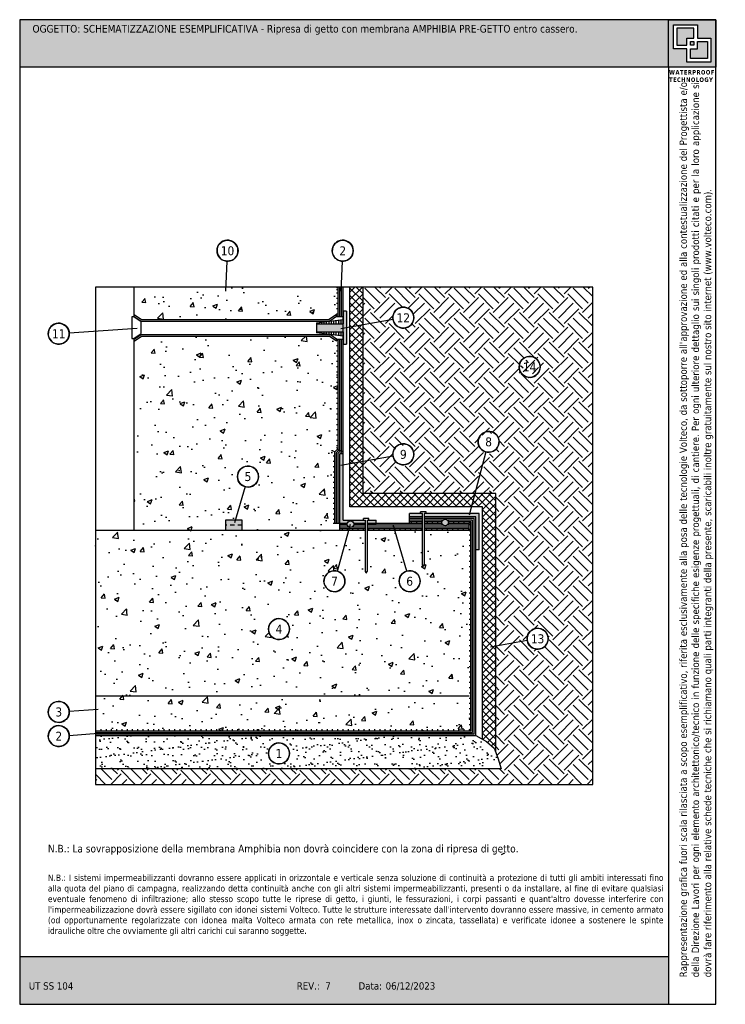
# Model space of a CAD drawing. Header units: millimetres. Extents: x 2530 to 2753, y 1884 to 1914.
import ezdxf
from ezdxf.enums import TextEntityAlignment as Align

# ---------------------------------------------------------------- set-up
doc = ezdxf.new("R2010")
doc.units = ezdxf.units.MM
doc.linetypes.add('CONTINUA', pattern=[0])
doc.linetypes.add('TRATTEGGIATA', pattern=[19.049999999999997, 12.7, -6.35])
doc.layers.add('0.4', color=7, linetype='CONTINUA', lineweight=30)
doc.layers.add('163', color=7, linetype='CONTINUA')
doc.layers.add('contorno', color=6, linetype='Continuous', plot=False)
doc.layers.add('nascosto', color=7, linetype='Continuous', lineweight=25, plot=False)
doc.styles.add('tahoma', font='tahoma.ttf', dxfattribs={"height": 0.3})
pattern_1 = [(0, (-2197.698708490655, -309.2339494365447), (0, 0.15875), [])]

msp = doc.modelspace()

# ---------------------------------------------------------------- hatches: boundary and pattern name
at = {"true_color": 0xfdc300}
h = msp.add_hatch(color=40, dxfattribs=at)
h.dxf.hatch_style = 1
h.paths.add_polyline_path([(2751.778633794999, 1913.56673543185), (2732.209015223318, 1913.56673543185), (2732.209015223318, 1912.136354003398), (2751.778633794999, 1912.136354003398)])
h = msp.add_hatch()
h.set_pattern_fill('AR-CONC', color=256, scale=0.008)
h.set_pattern_definition([(49.99999999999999, (2.41148973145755e-06, 1.147658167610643e-06), (1.457477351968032, -0.1275126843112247), [0.1524, -1.6764]), (355, (2.41148973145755e-06, 1.147658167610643e-06), (-0.2819473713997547, 1.528454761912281), [0.12192, -1.34112467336]), (100.4514447, (0.1214584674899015, -0.01062488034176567), (1.175529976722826, 1.400942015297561), [0.1295200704, -1.4247219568]), (46.18420000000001, (2.41148973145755e-06, 0.4064011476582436), (2.168632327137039, -0.3363386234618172), [0.2286, -2.5146]), (96.63555760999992, (0.1807216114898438, 0.378373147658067), (1.899233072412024, 1.979408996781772), [0.19428018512, -2.13708486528]), (351.1841511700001, (2.41148973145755e-06, 0.4064011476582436), (1.899233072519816, 1.979408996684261), [0.18287973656, -2.01167785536]), (21, (0.2032024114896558, 0.3048011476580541), (1.21291513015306, -0.8181215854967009), [0.1524, -1.6764]), (326.0000000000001, (0.2032024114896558, 0.3048011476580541), (0.4944162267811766, 1.473503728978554), [0.12192, -1.34112]), (71.45144499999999, (0.3042786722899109, 0.2366243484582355), (1.707331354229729, 0.655382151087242), [0.1295200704, -1.4247195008]), (37.50000000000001, (2.41148973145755e-06, 1.147658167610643e-06), (0.02470882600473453, 0.6764403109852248), [0, -1.324864, 0, -1.36144, 0, -1.3462]), (7.499999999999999, (2.41148973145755e-06, 1.147658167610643e-06), (0.534557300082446, 0.8014445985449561), [0, -0.7762239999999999, 0, -1.294384, 0, -0.5130800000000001]), (327.5, (-0.4531335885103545, 1.147658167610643e-06), (1.084724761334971, -0.04582995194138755), [0, -0.508, 0, -1.58496, 0, -2.10312]), (317.5, (-0.6563335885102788, 1.147658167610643e-06), (1.185033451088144, 0.2034119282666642), [0, -0.6604, 0, -1.052576, 0, -1.49352])])
h.paths.add_polyline_path([(2741.547627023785, 1904.525132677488), (2741.765848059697, 1904.677475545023), (2741.765848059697, 1904.616496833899), (2741.815848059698, 1904.616496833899), (2741.815848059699, 1905.501544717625), (2735.665848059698, 1905.501544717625), (2735.665848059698, 1904.677475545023), (2735.884069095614, 1904.525132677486)])
h.paths.add_polyline_path([(2735.884069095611, 1904.025132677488), (2735.665848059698, 1903.87278980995), (2735.665848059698, 1898.170523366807), (2738.415848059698, 1898.170523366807), (2738.415848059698, 1898.470523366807), (2738.707779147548, 1898.470523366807), (2739.005561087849, 1899.481492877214, -1.023459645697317), (2739.198178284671, 1900.083558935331, -0.3197688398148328), (2739.411037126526, 1899.78475937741, -0.5008302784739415), (2739.00556108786, 1899.481492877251), (2738.707779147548, 1898.470523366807), (2738.915848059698, 1898.470523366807), (2738.915848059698, 1898.170523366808), (2741.865848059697, 1898.170523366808), (2741.865848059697, 1898.370523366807), (2741.715848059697, 1898.370523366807), (2741.715848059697, 1900.532655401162), (2741.815848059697, 1900.632655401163), (2741.815848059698, 1903.933768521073), (2741.765848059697, 1903.933768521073), (2741.765848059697, 1903.87278980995), (2741.547627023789, 1904.025132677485)])
h.paths.add_polyline_path([(2734.493824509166, 1898.170523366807), (2734.493824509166, 1892.120523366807), (2745.815848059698, 1892.120523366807), (2745.815848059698, 1898.420523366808), (2745.765848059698, 1898.370523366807), (2745.765848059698, 1898.170523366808), (2744.40793516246, 1898.170523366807), (2744.40793516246, 1897.120523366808), (2744.382935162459, 1897.070523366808), (2744.35793516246, 1897.120523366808), (2744.357935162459, 1898.170523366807), (2743.525255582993, 1898.170523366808), (2743.883436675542, 1896.932722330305, -0.1548446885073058), (2744.074604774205, 1896.927832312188, -0.3197688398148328), (2744.28746361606, 1896.629032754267, -1), (2743.655166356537, 1896.629032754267, -0.3339220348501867), (2743.88343667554, 1896.932722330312), (2743.525255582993, 1898.170523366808), (2742.688082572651, 1898.170523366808), (2742.688082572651, 1896.920523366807), (2742.66308257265, 1896.870523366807), (2742.638082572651, 1896.920523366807), (2742.638082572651, 1898.170523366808), (2742.137988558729, 1898.170523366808), (2741.795360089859, 1896.931466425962, -0.009298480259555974), (2741.806542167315, 1896.927832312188, -0.3197688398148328), (2742.01940100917, 1896.629032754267, -1), (2741.387103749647, 1896.629032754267, -0.5037043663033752), (2741.795360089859, 1896.931466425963), (2742.137988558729, 1898.170523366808)])
h.paths.add_polyline_path([(2740.345984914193, 1895.184996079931, -1), (2739.713687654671, 1895.184996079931, -1)], flags=16)
h.paths.add_polyline_path([(2739.860972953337, 1894.981021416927), (2740.198699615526, 1894.981021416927), (2740.198699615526, 1895.386021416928), (2739.860972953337, 1895.386021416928)], flags=8)
at = {"linetype": 'CONTINUA'}
h = msp.add_hatch(dxfattribs=at)
h.set_pattern_fill('EARTH', color=8, scale=0.1, angle=45)
h.set_pattern_definition([(45, (-2197.698708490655, -309.2339494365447), (0, 0.8980256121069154), [0.635, -0.635]), (45, (-2197.867088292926, -309.0655696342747), (0, 0.8980256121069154), [0.635, -0.635]), (45, (-2198.035468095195, -308.8971898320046), (0, 0.8980256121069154), [0.635, -0.635]), (135, (-2198.035468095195, -308.7849366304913), (-0.8980256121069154, 0), [0.635, -0.635]), (135, (-2197.867088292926, -308.6165568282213), (-0.8980256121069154, 0), [0.635, -0.635]), (135, (-2197.698708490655, -308.4481770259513), (-0.8980256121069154, 0), [0.635, -0.635])])
edge = h.paths.add_edge_path()
edge.add_line((2749.493824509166, 1905.501544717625), (2742.565848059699, 1905.501544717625))
edge.add_line((2742.565848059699, 1905.501544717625), (2742.565848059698, 1904.358846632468))
edge.add_line((2742.565848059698, 1904.358846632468), (2743.46968509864, 1904.522375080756))
edge.add_arc((2743.780782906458, 1904.578661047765), 0.3161486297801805, 70.93062630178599, 190.2554070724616, ccw=False)
edge.add_arc((2743.780782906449, 1904.578661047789), 0.3161486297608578, 4.132516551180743e-11, 70.93062629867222, ccw=False)
edge.add_arc((2743.780782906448, 1904.578661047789), 0.316148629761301, -169.744592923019, 0, ccw=False)
edge.add_line((2743.469685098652, 1904.522375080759), (2742.565848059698, 1904.358846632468))
edge.add_line((2742.565848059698, 1904.358846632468), (2742.565848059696, 1900.187085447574))
edge.add_line((2742.565848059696, 1900.187085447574), (2743.46968509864, 1900.350613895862))
edge.add_arc((2743.780782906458, 1900.406899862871), 0.3161486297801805, 70.93062630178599, 190.2554070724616, ccw=False)
edge.add_arc((2743.780782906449, 1900.406899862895), 0.3161486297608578, 4.132516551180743e-11, 70.93062629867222, ccw=False)
edge.add_arc((2743.780782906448, 1900.406899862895), 0.316148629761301, -169.744592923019, 0, ccw=False)
edge.add_line((2743.469685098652, 1900.350613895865), (2742.565848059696, 1900.187085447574))
edge.add_line((2742.565848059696, 1900.187085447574), (2742.565848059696, 1899.270523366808))
edge.add_line((2742.565848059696, 1899.270523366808), (2745.93484432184, 1899.270523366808))
edge.add_line((2745.93484432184, 1899.270523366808), (2746.268992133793, 1900.478819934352))
edge.add_arc((2746.352323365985, 1900.783788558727), 0.3161486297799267, 70.9306263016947, 254.7172609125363, ccw=False)
edge.add_arc((2746.352323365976, 1900.783788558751), 0.3161486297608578, 4.132516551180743e-11, 70.93062629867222, ccw=False)
edge.add_arc((2746.352323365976, 1900.783788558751), 0.3161486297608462, 254.71726091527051, 359.9999999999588, ccw=False)
edge.add_line((2746.268992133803, 1900.478819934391), (2745.93484432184, 1899.270523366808))
edge.add_line((2745.93484432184, 1899.270523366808), (2746.565848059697, 1899.270523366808))
edge.add_line((2746.565848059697, 1899.270523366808), (2746.565848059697, 1894.665088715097))
edge.add_line((2746.565848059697, 1894.665088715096), (2747.520348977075, 1894.837783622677))
edge.add_arc((2747.831446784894, 1894.894069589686), 0.3161486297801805, 70.93062630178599, 190.2554070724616, ccw=False)
edge.add_arc((2747.831446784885, 1894.894069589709), 0.3161486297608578, 4.132516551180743e-11, 70.93062629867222, ccw=False)
edge.add_arc((2747.831446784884, 1894.89406958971), 0.316148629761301, -169.744592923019, 0, ccw=False)
edge.add_line((2747.520348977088, 1894.83778362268), (2746.565848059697, 1894.665088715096))
edge.add_line((2746.565848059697, 1894.665088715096), (2746.565848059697, 1891.469501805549))
edge.add_line((2746.565848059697, 1891.469501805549), (2746.631421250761, 1891.300995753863))
edge.add_line((2746.631421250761, 1891.300995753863), (2746.735177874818, 1890.970523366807))
edge.add_line((2746.735177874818, 1890.970523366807), (2734.493824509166, 1890.970523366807))
edge.add_line((2734.493824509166, 1890.970523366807), (2734.493824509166, 1890.501544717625))
edge.add_line((2734.493824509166, 1890.501544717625), (2749.493824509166, 1890.501544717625))
edge.add_line((2749.493824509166, 1890.501544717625), (2749.493824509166, 1905.501544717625))
edge = h.paths.add_edge_path(flags=16)
edge.add_arc((2747.58967779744, 1903.092884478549), 0.316148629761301, 0, 360)
h.paths.add_polyline_path([(2747.319224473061, 1902.888229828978), (2747.860131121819, 1902.888229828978), (2747.860131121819, 1903.294589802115), (2747.319224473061, 1903.294589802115)], flags=16)
h = msp.add_hatch()
h.set_pattern_fill('LINE', color=256, scale=0.05)
h.set_pattern_definition(pattern_1)
h.paths.add_polyline_path([(2741.815848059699, 1905.501544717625), (2741.765848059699, 1905.501544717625), (2741.7658480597, 1904.616496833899), (2741.815848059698, 1904.616496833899)])
h = msp.add_hatch(color=4)
h.dxf.hatch_style = 1
h.paths.add_polyline_path([(2741.865848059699, 1905.501544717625), (2741.815848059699, 1905.501544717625), (2741.815848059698, 1904.616496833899), (2741.865848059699, 1904.616496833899)])
h.paths.add_polyline_path([(2741.9658480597, 1905.501544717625), (2741.915848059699, 1905.501544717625), (2741.915848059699, 1904.616496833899), (2741.965848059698, 1904.616496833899), (2741.965848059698, 1904.775132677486)])
h = msp.add_hatch()
h.set_pattern_fill('ANSI37', color=256, scale=0.05)
h.set_pattern_definition([(45, (-2197.698708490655, -309.2339494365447), (-0.1122532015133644, 0.1122532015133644), []), (135, (-2197.698708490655, -309.2339494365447), (-0.1122532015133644, -0.1122532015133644), [])])
h.paths.add_polyline_path([(2742.565848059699, 1905.501544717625), (2742.165848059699, 1905.501544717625), (2742.165848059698, 1904.286475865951), (2742.565848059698, 1904.358846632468)])
h.paths.add_polyline_path([(2742.565848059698, 1904.358846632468), (2742.165848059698, 1904.286475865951), (2742.165848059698, 1900.114714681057), (2742.565848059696, 1900.187085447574)])
h.paths.add_polyline_path([(2745.93484432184, 1899.270523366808), (2742.565848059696, 1899.270523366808), (2742.565848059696, 1900.187085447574), (2742.165848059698, 1900.114714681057), (2742.165848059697, 1898.870523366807), (2745.828622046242, 1898.870523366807)])
h.paths.add_polyline_path([(2746.565848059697, 1899.270523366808), (2745.93484432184, 1899.270523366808), (2745.828622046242, 1898.870523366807), (2746.165848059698, 1898.870523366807), (2746.165848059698, 1891.859867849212), (2746.286828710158, 1891.792931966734), (2746.516560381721, 1891.596158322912), (2746.565848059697, 1891.469501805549)])
h = msp.add_hatch(color=1)
h.dxf.hatch_style = 1
h.paths.add_polyline_path([(2742.065848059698, 1904.775132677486), (2741.965848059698, 1904.775132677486), (2741.965848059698, 1904.395132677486), (2741.165848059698, 1904.395132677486), (2741.165848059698, 1904.155132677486), (2741.965848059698, 1904.155132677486), (2741.965848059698, 1903.775132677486), (2742.065848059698, 1903.775132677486)])
at = {"true_color": 0xf8991e}
h = msp.add_hatch(color=30, dxfattribs=at)
h.dxf.hatch_style = 1
h.paths.add_polyline_path([(2741.89312078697, 1904.516041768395), (2741.820393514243, 1904.506950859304), (2741.820393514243, 1904.395132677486), (2741.89312078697, 1904.395132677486)])
h.paths.add_polyline_path([(2741.965848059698, 1904.525132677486), (2741.89312078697, 1904.516041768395), (2741.89312078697, 1904.395132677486), (2741.965848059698, 1904.395132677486)])
h.paths.add_polyline_path([(2741.89312078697, 1904.155132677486), (2741.820393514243, 1904.155132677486), (2741.820393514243, 1904.043314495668), (2741.89312078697, 1904.034223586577)])
h.paths.add_polyline_path([(2741.965848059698, 1904.155132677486), (2741.89312078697, 1904.155132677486), (2741.89312078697, 1904.034223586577), (2741.965848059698, 1904.025132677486)])
h = msp.add_hatch()
h.set_pattern_fill('LINE', color=256, scale=0.05)
h.set_pattern_definition(pattern_1)
h.paths.add_polyline_path([(2741.815848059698, 1903.933768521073), (2741.765848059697, 1903.933768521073), (2741.765848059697, 1903.87278980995), (2741.765848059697, 1900.603366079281), (2741.815848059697, 1900.582655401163)])
h.paths.add_polyline_path([(2741.715848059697, 1900.482655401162), (2741.665848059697, 1900.503366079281), (2741.665848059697, 1898.370523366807), (2741.715848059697, 1898.370523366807)])
h = msp.add_hatch(color=4)
h.dxf.hatch_style = 1
h.paths.add_polyline_path([(2741.865848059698, 1903.933768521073), (2741.815848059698, 1903.933768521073), (2741.815848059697, 1900.582655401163), (2741.715848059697, 1900.482655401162), (2741.715848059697, 1898.370523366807), (2741.765848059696, 1898.370523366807), (2741.765848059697, 1900.461944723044), (2741.865848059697, 1900.561944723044)])
h.paths.add_polyline_path([(2741.965848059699, 1903.933768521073), (2741.915848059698, 1903.933768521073), (2741.915848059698, 1900.541234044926), (2741.815848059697, 1900.441234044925), (2741.815848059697, 1898.370523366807), (2741.865848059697, 1898.370523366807), (2741.865848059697, 1900.420523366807), (2741.965848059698, 1900.520523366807)])
h = msp.add_hatch(color=1)
h.dxf.hatch_style = 1
h.paths.add_polyline_path([(2741.965848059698, 1900.470523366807), (2741.865848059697, 1900.470523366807), (2741.865848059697, 1898.370523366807), (2742.08983435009, 1898.370523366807, -0.8222333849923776), (2742.286063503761, 1898.370523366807), (2742.638082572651, 1898.370523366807), (2742.638082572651, 1898.470523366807), (2741.965848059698, 1898.470523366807)])
h.paths.add_polyline_path([(2742.688082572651, 1898.470523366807), (2742.688082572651, 1898.370523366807), (2742.965848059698, 1898.370523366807), (2742.965848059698, 1898.470523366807)])
h.paths.add_polyline_path([(2744.357935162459, 1898.570523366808), (2744.357935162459, 1898.670523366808), (2743.965848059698, 1898.670523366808), (2743.965848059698, 1898.570523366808)])
h.paths.add_polyline_path([(2745.965848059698, 1898.570523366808), (2745.965848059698, 1897.570523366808), (2746.065848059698, 1897.570523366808), (2746.065848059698, 1898.670523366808), (2744.40793516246, 1898.670523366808), (2744.40793516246, 1898.570523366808)])
h = msp.add_hatch(color=4)
h.dxf.hatch_style = 1
h.paths.add_polyline_path([(2744.35793516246, 1898.570523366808), (2743.965848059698, 1898.570523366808), (2743.965848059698, 1898.520523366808), (2744.35793516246, 1898.520523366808)], flags=17)
h.paths.add_polyline_path([(2744.35793516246, 1898.470523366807), (2743.965848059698, 1898.470523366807), (2743.965848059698, 1898.420523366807), (2744.35793516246, 1898.420523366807)], flags=16)
h.paths.add_polyline_path([(2745.965848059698, 1898.570523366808), (2744.40793516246, 1898.570523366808), (2744.40793516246, 1898.520523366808), (2745.915848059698, 1898.520523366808), (2745.915848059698, 1892.020523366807), (2734.493824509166, 1892.020523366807), (2734.493824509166, 1891.970523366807), (2745.965848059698, 1891.970523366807)])
edge = h.paths.add_edge_path(flags=17)
edge.add_arc((2745.35086617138, 1898.560512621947), 0.2531842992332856, 200.8197906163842, 213.5671864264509, ccw=False)
edge.add_line((2745.114214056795, 1898.470523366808), (2745.865848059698, 1898.470523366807))
edge.add_line((2745.865848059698, 1898.470523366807), (2745.865848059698, 1892.070523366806))
edge.add_line((2745.865848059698, 1892.070523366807), (2734.493824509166, 1892.070523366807))
edge.add_line((2734.493824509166, 1892.070523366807), (2734.493824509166, 1892.120523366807))
edge.add_line((2734.493824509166, 1892.120523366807), (2745.815848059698, 1892.120523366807))
edge.add_line((2745.815848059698, 1892.120523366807), (2745.815848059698, 1898.420523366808))
edge.add_line((2745.815848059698, 1898.420523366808), (2745.13990338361, 1898.420523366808))
edge = h.paths.add_edge_path(flags=16)
edge.add_arc((2744.934940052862, 1898.456516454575), 0.03699501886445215, -76.63496819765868, 22.247991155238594, ccw=False)
edge.add_line((2744.943491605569, 1898.420523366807), (2744.40793516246, 1898.420523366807))
edge.add_line((2744.40793516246, 1898.420523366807), (2744.40793516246, 1898.470523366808))
edge.add_line((2744.40793516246, 1898.470523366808), (2744.969180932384, 1898.470523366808))
at = {"true_color": 0xf8d731}
h = msp.add_hatch(color=40, dxfattribs=at)
h.dxf.hatch_style = 1
h.paths.add_polyline_path([(2738.915848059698, 1898.470523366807), (2738.415848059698, 1898.470523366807), (2738.415848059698, 1898.320523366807), (2738.915848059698, 1898.320523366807)])
h.paths.add_polyline_path([(2738.915848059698, 1898.320523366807), (2738.415848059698, 1898.320523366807), (2738.415848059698, 1898.170523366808), (2738.915848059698, 1898.170523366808)])
at = {"true_color": 0xf8991e}
h = msp.add_hatch(color=30, dxfattribs=at)
h.dxf.hatch_style = 1
h.paths.add_polyline_path([(2745.14169749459, 1898.401665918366, 1), (2744.941697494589, 1898.401665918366, 1)])
h.paths.add_polyline_path([(2742.287948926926, 1898.351196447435, 1), (2742.087948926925, 1898.351196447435, 1)])
h = msp.add_hatch(color=4)
h.dxf.hatch_style = 1
h.paths.add_polyline_path([(2742.087948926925, 1898.351196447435, -0.04866162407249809), (2742.08983435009, 1898.370523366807), (2741.865848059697, 1898.370523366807), (2741.865848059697, 1898.320523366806), (2742.092769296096, 1898.320523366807, -0.07809728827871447)])
h.paths.add_polyline_path([(2742.638082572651, 1898.370523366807), (2742.286063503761, 1898.370523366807, -0.04866162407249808), (2742.287948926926, 1898.351196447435, -0.07809728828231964), (2742.283128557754, 1898.320523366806), (2742.638082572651, 1898.320523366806)])
h.paths.add_polyline_path([(2742.182114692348, 1898.251366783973, -0.1444477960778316), (2742.12885701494, 1898.270523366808), (2741.865848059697, 1898.270523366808), (2741.865848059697, 1898.220523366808), (2742.17272117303, 1898.220523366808)])
h.paths.add_polyline_path([(2742.638082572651, 1898.270523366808), (2742.247040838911, 1898.270523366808, -0.1743792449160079), (2742.182114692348, 1898.251366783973), (2742.17272117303, 1898.220523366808), (2742.638082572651, 1898.220523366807)])
h.paths.add_polyline_path([(2744.35793516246, 1898.370523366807), (2743.965848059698, 1898.370523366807), (2742.688082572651, 1898.370523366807), (2742.688082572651, 1898.320523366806), (2744.35793516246, 1898.320523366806)])
h.paths.add_polyline_path([(2743.510787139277, 1898.270523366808), (2742.688082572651, 1898.270523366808), (2742.688082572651, 1898.220523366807), (2743.525255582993, 1898.220523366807)])
h.paths.add_polyline_path([(2744.35793516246, 1898.270523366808), (2743.510787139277, 1898.270523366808), (2743.525255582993, 1898.220523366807), (2744.35793516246, 1898.220523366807)])
h.paths.add_polyline_path([(2745.765848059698, 1898.370523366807), (2745.136724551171, 1898.370523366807, -0.1587882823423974), (2745.100143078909, 1898.320523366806), (2745.765848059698, 1898.320523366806)])
h.paths.add_polyline_path([(2744.946670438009, 1898.370523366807), (2744.40793516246, 1898.370523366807), (2744.40793516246, 1898.320523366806), (2744.983251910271, 1898.320523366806, -0.1587882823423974)])
h.paths.add_polyline_path([(2745.765848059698, 1898.270523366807), (2744.40793516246, 1898.270523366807), (2744.40793516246, 1898.220523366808), (2745.765848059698, 1898.220523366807)])
h = msp.add_hatch()
h.set_pattern_fill('LINE', color=256, scale=0.05, angle=90)
h.set_pattern_definition([(90, (27.00000000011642, 0), (-0.15875, 9.720633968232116e-18), [])])
h.paths.add_polyline_path([(2742.151814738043, 1898.220523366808), (2741.865848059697, 1898.220523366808), (2741.865848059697, 1898.170523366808), (2742.137988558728, 1898.170523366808)])
h.paths.add_polyline_path([(2742.638082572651, 1898.220523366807), (2742.151814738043, 1898.220523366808), (2742.137988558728, 1898.170523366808), (2742.638082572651, 1898.170523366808)])
h.paths.add_polyline_path([(2743.510787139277, 1898.220523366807), (2742.688082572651, 1898.220523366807), (2742.688082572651, 1898.170523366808), (2743.525255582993, 1898.170523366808)])
h.paths.add_polyline_path([(2744.35793516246, 1898.220523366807), (2743.510787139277, 1898.220523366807), (2743.525255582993, 1898.170523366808), (2744.35793516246, 1898.170523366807)])
h.paths.add_polyline_path([(2745.765848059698, 1898.220523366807), (2744.40793516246, 1898.220523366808), (2744.40793516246, 1898.170523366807), (2745.765848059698, 1898.170523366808)])
h = msp.add_hatch()
h.set_pattern_fill('LINE', color=256, scale=0.05, angle=90)
h.set_pattern_definition([(90, (-2197.698708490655, -309.1839494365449), (-0.15875, 9.720633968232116e-18), [])])
h.paths.add_polyline_path([(2744.35793516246, 1898.420523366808), (2743.965848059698, 1898.420523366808), (2743.965848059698, 1898.370523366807), (2744.35793516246, 1898.370523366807)])
edge = h.paths.add_edge_path()
edge.add_arc((2745.041697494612, 1898.401665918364), 0.09999999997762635, 341.8548403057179, 370.8696044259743)
edge.add_line((2745.139903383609, 1898.420523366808), (2745.815848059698, 1898.420523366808))
edge.add_line((2745.815848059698, 1898.420523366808), (2745.765848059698, 1898.370523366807))
edge.add_line((2745.765848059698, 1898.370523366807), (2745.136724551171, 1898.370523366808))
edge = h.paths.add_edge_path()
edge.add_arc((2745.041697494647, 1898.401665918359), 0.1000000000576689, 169.1303955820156, 198.1451596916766)
edge.add_line((2744.946670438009, 1898.370523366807), (2744.40793516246, 1898.370523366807))
edge.add_line((2744.40793516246, 1898.370523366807), (2744.40793516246, 1898.420523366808))
edge.add_line((2744.40793516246, 1898.420523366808), (2744.943491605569, 1898.420523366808))
h = msp.add_hatch()
h.set_pattern_fill('LINE', color=256, scale=0.05)
h.set_pattern_definition(pattern_1)
h.paths.add_polyline_path([(2745.815848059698, 1898.420523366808), (2745.765848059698, 1898.370523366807), (2745.765848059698, 1892.170523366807), (2745.815848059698, 1892.120523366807)])
h = msp.add_hatch()
h.set_pattern_fill('LINE', color=256, scale=0.05, angle=90)
h.set_pattern_definition([(90, (-2197.698708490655, -309.2339494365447), (-0.15875, 9.720633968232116e-18), [])])
h.paths.add_polyline_path([(2745.765848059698, 1892.170523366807), (2734.493824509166, 1892.170523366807), (2734.493824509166, 1892.120523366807), (2745.815848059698, 1892.120523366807)])
h = msp.add_hatch()
h.set_pattern_fill('AR-SAND', color=256, scale=0.008)
h.set_pattern_definition([(37.50000000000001, (-1319.619185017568, -669.554736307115), (-0.01280025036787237, 0.3915305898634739), [0, -0.308864, 0, -0.34544, 0, -0.3302]), (7.499999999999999, (-1319.619185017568, -669.554736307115), (0.3596186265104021, 0.5734600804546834), [0, -0.166624, 0, -0.278384, 0, -0.10668]), (327.5, (-1319.869121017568, -669.554736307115), (0.6327938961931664, 0.00114974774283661), [0, -0.1016, 0, -0.36576, 0, -0.47752]), (317.5, (-1319.869121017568, -669.554736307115), (0.6108451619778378, 0.1783434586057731), [0, -0.0508, 0, -0.239776, 0, -0.27432])])
h.paths.add_polyline_path([(2746.516560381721, 1891.596158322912), (2746.286828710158, 1891.792931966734), (2745.965848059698, 1891.970523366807), (2734.493824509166, 1891.970523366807), (2734.493824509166, 1890.970523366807), (2746.735177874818, 1890.970523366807), (2746.631421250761, 1891.300995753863)])
h.paths.add_polyline_path([(2740.133126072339, 1891.733037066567, -0.3197688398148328), (2740.345984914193, 1891.434237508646, -3.127259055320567)], flags=16)
h.paths.add_polyline_path([(2739.860746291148, 1891.229582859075), (2740.198926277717, 1891.229582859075), (2740.198926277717, 1891.635942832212), (2739.860746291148, 1891.635942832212)], flags=8)
at = {"true_color": 0xfdc300}
h = msp.add_hatch(color=40, dxfattribs=at)
h.dxf.hatch_style = 1
h.paths.add_polyline_path([(2751.778633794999, 1885.297116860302), (2732.209015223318, 1885.297116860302), (2732.209015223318, 1883.86673543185), (2751.778633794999, 1883.86673543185)])
at = {"layer": '0.4'}
h = msp.add_hatch(color=252, dxfattribs=at)
h.dxf.hatch_style = 1
h.paths.add_polyline_path([(2753.209015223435, 1913.56673543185), (2751.778633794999, 1913.56673543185), (2751.778633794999, 1912.136354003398), (2753.209015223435, 1912.136354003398)])
h.paths.add_polyline_path([(2751.927914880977, 1913.415579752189), (2752.651628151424, 1913.415579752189), (2752.651628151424, 1913.010825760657), (2753.059734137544, 1913.010825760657), (2753.059734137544, 1912.287509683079), (2752.336020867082, 1912.287509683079), (2752.336020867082, 1912.692263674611), (2751.927914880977, 1912.692263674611)], flags=16)
h.paths.add_polyline_path([(2752.034790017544, 1913.308704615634), (2752.544753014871, 1913.308704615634), (2752.544753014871, 1913.010825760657), (2752.336020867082, 1913.010825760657), (2752.336020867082, 1912.799138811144), (2752.034790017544, 1912.799138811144)], flags=0)
h.paths.add_polyline_path([(2752.442896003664, 1912.903950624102), (2752.544753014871, 1912.903950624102), (2752.544753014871, 1912.799138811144), (2752.442896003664, 1912.799138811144)], flags=0)
h.paths.add_polyline_path([(2752.442896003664, 1912.692263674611), (2752.651628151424, 1912.692263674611), (2752.651628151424, 1912.903950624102), (2752.952859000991, 1912.903950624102), (2752.952859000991, 1912.394384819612), (2752.442896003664, 1912.394384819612)], flags=0)
h.paths.add_polyline_path([(2752.544753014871, 1913.308704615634), (2752.034790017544, 1913.308704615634), (2752.034790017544, 1912.799138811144), (2752.336020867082, 1912.799138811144), (2752.336020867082, 1913.010825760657), (2752.544753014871, 1913.010825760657)], flags=0)
h.paths.add_polyline_path([(2752.544753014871, 1912.903950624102), (2752.442896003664, 1912.903950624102), (2752.442896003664, 1912.799138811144), (2752.544753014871, 1912.799138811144)], flags=0)
h.paths.add_polyline_path([(2752.952859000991, 1912.903950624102), (2752.651628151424, 1912.903950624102), (2752.651628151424, 1912.692263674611), (2752.442896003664, 1912.692263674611), (2752.442896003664, 1912.394384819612), (2752.952859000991, 1912.394384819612)], flags=0)
h = msp.add_hatch(color=252, dxfattribs=at)
h.dxf.hatch_style = 1
h.paths.add_polyline_path([(2752.544753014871, 1913.308704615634), (2752.034790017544, 1913.308704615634), (2752.034790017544, 1912.799138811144), (2752.336020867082, 1912.799138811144), (2752.336020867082, 1913.010825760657), (2752.544753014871, 1913.010825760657)])
h.paths.add_polyline_path([(2752.544753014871, 1912.903950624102), (2752.442896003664, 1912.903950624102), (2752.442896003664, 1912.799138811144), (2752.544753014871, 1912.799138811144)], flags=17)
h.paths.add_polyline_path([(2752.952859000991, 1912.903950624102), (2752.651628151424, 1912.903950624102), (2752.651628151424, 1912.692263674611), (2752.442896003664, 1912.692263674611), (2752.442896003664, 1912.394384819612), (2752.952859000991, 1912.394384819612)])

# ---------------------------------------------------------------- linework, layer by layer
for p, q in [((2738.461664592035, 1906.283003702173), (2738.415752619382, 1905.382891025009)), ((2741.936443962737, 1906.283003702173), (2741.890531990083, 1905.382891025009)), ((2735.665848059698, 1904.616496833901), (2735.665848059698, 1905.501544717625)), ((2741.815848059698, 1904.616496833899), (2741.815848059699, 1905.501544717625)), ((2741.865848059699, 1904.616496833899), (2741.865848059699, 1905.501544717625)), ((2741.915848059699, 1904.616496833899), (2741.915848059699, 1905.501544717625)), ((2741.965848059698, 1900.420523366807), (2741.9658480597, 1905.501544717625)), ((2742.165848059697, 1898.870523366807), (2742.165848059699, 1905.501544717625)), ((2742.565848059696, 1899.270523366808), (2742.565848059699, 1905.501544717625)), ((2735.6658480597, 1904.677475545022), (2735.884069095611, 1904.525132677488)), ((2741.765848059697, 1904.677475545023), (2741.547627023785, 1904.525132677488)), ((2741.765848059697, 1904.616496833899), (2741.765848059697, 1904.677475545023)), ((2741.965848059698, 1904.775132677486), (2741.965848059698, 1904.395132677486)), ((2742.065848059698, 1904.775132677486), (2741.965848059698, 1904.775132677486)), ((2742.065848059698, 1904.775132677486), (2742.065848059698, 1903.775132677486)), ((2735.654399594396, 1904.600097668), (2735.587246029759, 1904.600097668)), ((2735.587246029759, 1904.600097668), (2735.587246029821, 1903.950167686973)), ((2735.6658480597, 1904.616496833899), (2735.868342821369, 1904.475132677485)), ((2735.868342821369, 1904.475132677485), (2741.56335329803, 1904.475132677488)), ((2735.884069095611, 1904.525132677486), (2741.547627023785, 1904.525132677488)), ((2741.165848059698, 1904.425132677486), (2741.965848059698, 1904.525132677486)), ((2741.165848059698, 1904.425132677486), (2741.165848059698, 1904.125132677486)), ((2741.165848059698, 1904.395132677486), (2741.965848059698, 1904.395132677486)), ((2741.238575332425, 1904.434223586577), (2741.238575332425, 1904.395132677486)), ((2741.311302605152, 1904.443314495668), (2741.311302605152, 1904.395132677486)), ((2741.384029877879, 1904.452405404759), (2741.384029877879, 1904.395132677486)), ((2741.456757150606, 1904.46149631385), (2741.456757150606, 1904.395132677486)), ((2741.529484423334, 1904.470587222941), (2741.529484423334, 1904.395132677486)), ((2741.765848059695, 1904.616496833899), (2741.56335329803, 1904.475132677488)), ((2741.602211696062, 1904.479678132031), (2741.602211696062, 1904.395132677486)), ((2741.674938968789, 1904.488769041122), (2741.674938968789, 1904.395132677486)), ((2741.747666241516, 1904.497859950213), (2741.747666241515, 1904.395132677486)), ((2741.765848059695, 1904.616496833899), (2741.965848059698, 1904.616496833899)), ((2741.820393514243, 1904.506950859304), (2741.820393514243, 1904.395132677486)), ((2741.89312078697, 1904.516041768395), (2741.89312078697, 1904.395132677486)), ((2743.469685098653, 1904.522375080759), (2741.893379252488, 1904.237178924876)), ((2733.702743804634, 1904.117064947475), (2735.755597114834, 1904.25911791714)), ((2735.665848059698, 1903.933768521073), (2735.868342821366, 1904.075132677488)), ((2735.868342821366, 1904.075132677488), (2741.563353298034, 1904.075132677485)), ((2741.165848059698, 1904.155132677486), (2741.965848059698, 1904.155132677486)), ((2741.965848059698, 1904.025132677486), (2741.165848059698, 1904.125132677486)), ((2741.238575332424, 1904.155132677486), (2741.238575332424, 1904.116041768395)), ((2741.311302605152, 1904.155132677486), (2741.311302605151, 1904.106950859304)), ((2741.384029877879, 1904.155132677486), (2741.384029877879, 1904.097859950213)), ((2741.456757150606, 1904.155132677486), (2741.456757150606, 1904.088769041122)), ((2741.529484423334, 1904.155132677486), (2741.529484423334, 1904.079678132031)), ((2741.765848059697, 1903.933768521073), (2741.563353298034, 1904.075132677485)), ((2741.602211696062, 1904.155132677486), (2741.602211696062, 1904.07058722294)), ((2741.67493896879, 1904.155132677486), (2741.67493896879, 1904.06149631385)), ((2741.747666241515, 1904.155132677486), (2741.747666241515, 1904.052405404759)), ((2741.820393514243, 1904.155132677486), (2741.820393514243, 1904.043314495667)), ((2741.89312078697, 1904.155132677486), (2741.89312078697, 1904.034223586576)), ((2741.965848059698, 1904.155132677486), (2741.965848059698, 1903.775132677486)), ((2735.587246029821, 1903.950167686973), (2735.654399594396, 1903.950167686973)), ((2735.665848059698, 1903.87278980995), (2735.884069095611, 1904.025132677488)), ((2735.665848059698, 1898.170523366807), (2735.665848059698, 1903.933768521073)), ((2735.884069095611, 1904.025132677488), (2741.547627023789, 1904.025132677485)), ((2741.765848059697, 1903.87278980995), (2741.547627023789, 1904.025132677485)), ((2741.765848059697, 1903.87278980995), (2741.765848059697, 1903.933768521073)), ((2741.765848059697, 1903.933768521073), (2741.965848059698, 1903.933768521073)), ((2741.815848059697, 1900.582655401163), (2741.815848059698, 1903.933768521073)), ((2741.865848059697, 1900.561944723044), (2741.865848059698, 1903.933768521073)), ((2741.915848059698, 1900.541234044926), (2741.915848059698, 1903.933768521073)), ((2741.965848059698, 1903.775132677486), (2742.065848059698, 1903.775132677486)), ((2741.715848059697, 1900.532655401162), (2741.665848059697, 1900.553366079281)), ((2741.715848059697, 1900.532655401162), (2741.815848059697, 1900.632655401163)), ((2741.715848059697, 1898.370523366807), (2741.715848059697, 1900.532655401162)), ((2741.815848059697, 1900.632655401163), (2741.765848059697, 1900.653366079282)), ((2741.765848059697, 1900.511944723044), (2741.865848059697, 1900.611944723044)), ((2741.765848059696, 1898.370523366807), (2741.765848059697, 1900.511944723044)), ((2741.815848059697, 1900.491234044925), (2741.915848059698, 1900.591234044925)), ((2741.865848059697, 1900.470523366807), (2741.965848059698, 1900.570523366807)), ((2746.268992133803, 1900.528819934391), (2745.76150278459, 1898.617773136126)), ((2741.815848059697, 1898.370523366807), (2741.815848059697, 1900.491234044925)), ((2741.865848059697, 1898.170523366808), (2741.865848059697, 1900.470523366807)), ((2741.965848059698, 1900.470523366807), (2741.865848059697, 1900.470523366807)), ((2743.469685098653, 1900.400613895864), (2741.893379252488, 1900.115417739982)), ((2741.965848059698, 1898.470523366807), (2741.965848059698, 1900.470523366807)), ((2739.00556108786, 1899.481492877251), (2738.683552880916, 1898.388275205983)), ((2746.565848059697, 1899.270523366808), (2742.565848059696, 1899.270523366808)), ((2746.565848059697, 1891.469501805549), (2746.565848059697, 1899.270523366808)), ((2746.165848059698, 1898.870523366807), (2742.165848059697, 1898.870523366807)), ((2746.165848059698, 1891.859867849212), (2746.165848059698, 1898.870523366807)), ((2738.915848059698, 1898.470523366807), (2738.415848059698, 1898.470523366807)), ((2738.415848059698, 1898.470523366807), (2738.415848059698, 1898.170523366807)), ((2738.915848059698, 1898.170523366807), (2738.915848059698, 1898.470523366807)), ((2741.965848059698, 1898.470523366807), (2742.638082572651, 1898.470523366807)), ((2742.744653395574, 1898.520523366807), (2742.581511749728, 1898.520523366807)), ((2742.581511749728, 1898.470523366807), (2742.581511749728, 1898.520523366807)), ((2742.638082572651, 1896.920523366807), (2742.638082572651, 1898.470523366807)), ((2742.688082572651, 1898.470523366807), (2742.965848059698, 1898.470523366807)), ((2742.688082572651, 1898.470523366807), (2742.688082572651, 1896.920523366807)), ((2742.744653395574, 1898.470523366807), (2742.744653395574, 1898.520523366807)), ((2742.965848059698, 1898.370523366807), (2742.965848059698, 1898.470523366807)), ((2744.35793516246, 1898.670523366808), (2743.965848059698, 1898.670523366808)), ((2743.965848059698, 1898.370523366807), (2743.965848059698, 1898.670523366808)), ((2744.35793516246, 1898.570523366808), (2743.965848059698, 1898.570523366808)), ((2744.35793516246, 1898.520523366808), (2743.965848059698, 1898.520523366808)), ((2744.35793516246, 1898.470523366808), (2743.965848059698, 1898.470523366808)), ((2744.464505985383, 1898.720523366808), (2744.301364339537, 1898.720523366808)), ((2744.301364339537, 1898.670523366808), (2744.301364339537, 1898.720523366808)), ((2744.35793516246, 1897.120523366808), (2744.357935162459, 1898.670523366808)), ((2746.065848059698, 1898.670523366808), (2744.40793516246, 1898.670523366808)), ((2744.40793516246, 1898.670523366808), (2744.40793516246, 1897.120523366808)), ((2745.965848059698, 1898.570523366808), (2744.40793516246, 1898.570523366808)), ((2745.915848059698, 1898.520523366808), (2744.40793516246, 1898.520523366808)), ((2744.969180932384, 1898.470523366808), (2744.40793516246, 1898.470523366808)), ((2744.464505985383, 1898.670523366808), (2744.464505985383, 1898.720523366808)), ((2745.865848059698, 1898.470523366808), (2745.114214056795, 1898.470523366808)), ((2745.865848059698, 1892.070523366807), (2745.865848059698, 1898.470523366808)), ((2745.915848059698, 1892.020523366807), (2745.915848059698, 1898.520523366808)), ((2745.965848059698, 1891.970523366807), (2745.965848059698, 1898.570523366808)), ((2746.065848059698, 1897.570523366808), (2746.065848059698, 1898.670523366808)), ((2734.493824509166, 1898.170523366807), (2742.638082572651, 1898.170523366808)), ((2741.865848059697, 1898.370523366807), (2741.665848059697, 1898.370523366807)), ((2741.795360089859, 1896.931466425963), (2742.187948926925, 1898.351196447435)), ((2742.08983435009, 1898.370523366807), (2741.865848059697, 1898.370523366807)), ((2741.865848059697, 1898.370523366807), (2742.08983435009, 1898.370523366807)), ((2742.092769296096, 1898.320523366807), (2741.865848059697, 1898.320523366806)), ((2741.865848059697, 1898.270523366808), (2742.12885701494, 1898.270523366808)), ((2741.865848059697, 1898.220523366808), (2742.638082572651, 1898.220523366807)), ((2742.247040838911, 1898.270523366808), (2742.638082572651, 1898.270523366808)), ((2742.638082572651, 1898.320523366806), (2742.283128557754, 1898.320523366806)), ((2742.638082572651, 1898.370523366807), (2742.286063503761, 1898.370523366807)), ((2742.286063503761, 1898.370523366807), (2742.638082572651, 1898.370523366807)), ((2744.35793516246, 1898.370523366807), (2742.688082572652, 1898.370523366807)), ((2742.688082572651, 1898.370523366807), (2742.965848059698, 1898.370523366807)), ((2744.35793516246, 1898.320523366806), (2742.688082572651, 1898.320523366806)), ((2742.688082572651, 1898.270523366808), (2744.35793516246, 1898.270523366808)), ((2742.688082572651, 1898.220523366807), (2744.35793516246, 1898.220523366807)), ((2742.688082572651, 1898.170523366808), (2744.35793516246, 1898.170523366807)), ((2743.88343667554, 1896.932722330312), (2743.488499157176, 1898.297546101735)), ((2744.35793516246, 1898.420523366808), (2743.965848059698, 1898.420523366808)), ((2744.35793516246, 1898.370523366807), (2743.965848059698, 1898.370523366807)), ((2744.943491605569, 1898.420523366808), (2744.40793516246, 1898.420523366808)), ((2744.946670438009, 1898.370523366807), (2744.407935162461, 1898.370523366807)), ((2744.983251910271, 1898.320523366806), (2744.40793516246, 1898.320523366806)), ((2744.40793516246, 1898.270523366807), (2745.765848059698, 1898.270523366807)), ((2744.407935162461, 1898.220523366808), (2745.765848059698, 1898.220523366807)), ((2744.40793516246, 1898.170523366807), (2745.765848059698, 1898.170523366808)), ((2745.765848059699, 1898.320523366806), (2745.100143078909, 1898.320523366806)), ((2745.765848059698, 1898.370523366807), (2745.136724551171, 1898.370523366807)), ((2745.815848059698, 1898.420523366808), (2745.13990338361, 1898.420523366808)), ((2745.765848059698, 1898.370523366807), (2745.815848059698, 1898.420523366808)), ((2745.765848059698, 1898.170523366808), (2745.765848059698, 1898.370523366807)), ((2745.815848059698, 1892.120523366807), (2745.815848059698, 1898.420523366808)), ((2746.065848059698, 1897.570523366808), (2745.965848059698, 1897.570523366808)), ((2744.382935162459, 1897.070523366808), (2744.35793516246, 1897.120523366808)), ((2744.382935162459, 1897.070523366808), (2744.40793516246, 1897.120523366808)), ((2742.66308257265, 1896.870523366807), (2742.638082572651, 1896.920523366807)), ((2742.66308257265, 1896.870523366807), (2742.688082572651, 1896.920523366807)), ((2747.520348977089, 1894.83778362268), (2746.411940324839, 1894.637242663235)), ((2734.493824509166, 1893.170523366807), (2745.765848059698, 1893.170523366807)), ((2733.702743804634, 1892.708040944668), (2734.577736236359, 1892.768588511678)), ((2733.702743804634, 1891.979973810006), (2734.577736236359, 1892.040521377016)), ((2734.493824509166, 1892.120523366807), (2745.815848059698, 1892.120523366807)), ((2734.493824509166, 1892.070523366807), (2745.865848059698, 1892.070523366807)), ((2734.493824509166, 1892.020523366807), (2745.915848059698, 1892.020523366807)), ((2734.493824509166, 1891.970523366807), (2745.965848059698, 1891.970523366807)), ((2745.815848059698, 1892.120523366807), (2745.765848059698, 1892.170523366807))]:
    msp.add_line(p, q)
at = {"linetype": 'TRATTEGGIATA', "ltscale": 0.01}
msp.add_line((2738.915848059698, 1898.320523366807), (2738.415848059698, 1898.320523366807), dxfattribs=at)
at = {"color": 7, "linetype": 'CONTINUA'}
msp.add_line((2746.833652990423, 1888.42969126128), (2746.727189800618, 1888.374565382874), dxfattribs=at)
for points in [[(2735.654399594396, 1903.950167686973), (2735.870190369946, 1904.100813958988), (2735.870190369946, 1904.449451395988), (2735.654399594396, 1904.600097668)], [(2745.965848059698, 1891.970523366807), (2746.286828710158, 1891.792931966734), (2746.516560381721, 1891.596158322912), (2746.631421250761, 1891.300995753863), (2746.735177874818, 1890.970523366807), (2734.493824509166, 1890.970523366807)]]:
    msp.add_lwpolyline(points)
for centre, radius in [((2738.477769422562, 1906.598741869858), 0.3161486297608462), ((2741.952548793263, 1906.598741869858), 0.3161486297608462), ((2743.780782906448, 1904.578661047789), 0.3161486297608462), ((2733.387349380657, 1904.095240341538), 0.3161486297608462), ((2747.58967779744, 1903.092884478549), 0.3161486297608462), ((2746.352323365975, 1900.833788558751), 0.3161486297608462), ((2743.780782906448, 1900.456899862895), 0.3161486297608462), ((2739.094888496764, 1899.78475937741), 0.3161486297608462), ((2742.187948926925, 1898.351196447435), 0.1), ((2745.04169749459, 1898.401665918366), 0.1), ((2741.703252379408, 1896.629032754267), 0.3161486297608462), ((2743.971314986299, 1896.629032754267), 0.3161486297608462), ((2740.029836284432, 1895.184996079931), 0.3161486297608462), ((2747.831446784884, 1894.89406958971), 0.3161486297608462), ((2733.387349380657, 1892.68621633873), 0.3161486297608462), ((2733.387349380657, 1891.958149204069), 0.3161486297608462), ((2740.029836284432, 1891.434237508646), 0.3161486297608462)]:
    msp.add_circle(centre, radius)
at = {"layer": '163', "color": 7}
for centre in [(2738.477769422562, 1906.598741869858), (2741.952548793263, 1906.598741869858), (2743.780782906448, 1904.578661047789), (2733.387349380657, 1904.095240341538), (2747.58967779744, 1903.092884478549), (2746.352323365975, 1900.833788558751), (2743.780782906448, 1900.456899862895), (2739.094888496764, 1899.78475937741), (2741.703252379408, 1896.629032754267), (2743.971314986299, 1896.629032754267), (2740.029836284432, 1895.184996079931), (2747.831446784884, 1894.89406958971), (2733.387349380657, 1892.68621633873), (2733.387349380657, 1891.958149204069), (2740.029836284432, 1891.434237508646)]:
    msp.add_arc(centre, 0.316148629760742, 70.93062629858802, 70.30248701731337, dxfattribs=at)
at = {"layer": 'contorno', "color": 3}
msp.add_line((2751.778633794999, 1912.136354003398), (2751.778633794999, 1883.86673543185), dxfattribs=at)
for points in [[(2751.778633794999, 1913.56673543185), (2753.209015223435, 1913.56673543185), (2753.209015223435, 1912.136354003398), (2751.778633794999, 1912.136354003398)], [(2734.493824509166, 1890.501544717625), (2749.493824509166, 1890.501544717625), (2749.493824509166, 1905.501544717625), (2734.493824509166, 1905.501544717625)], [(2734.493824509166, 1890.501544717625), (2749.493824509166, 1890.501544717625), (2749.493824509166, 1905.501544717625), (2734.493824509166, 1905.501544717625)]]:
    msp.add_lwpolyline(points, close=True, dxfattribs=at)
at = {"layer": 'contorno', "color": 3, "linetype": 'CONTINUA'}
for points in [[(2752.651628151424, 1913.010825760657), (2753.059734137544, 1913.010825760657), (2753.059734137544, 1912.287509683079), (2752.336020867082, 1912.287509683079), (2752.336020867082, 1912.692263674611), (2751.927914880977, 1912.692263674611), (2751.927914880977, 1913.415579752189), (2752.651628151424, 1913.415579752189)], [(2752.544753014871, 1913.010825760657), (2752.544753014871, 1913.308704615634), (2752.034790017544, 1913.308704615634), (2752.034790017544, 1912.799138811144), (2752.336020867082, 1912.799138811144), (2752.336020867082, 1913.010825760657)], [(2752.442896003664, 1912.799138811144), (2752.442896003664, 1912.903950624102), (2752.544753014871, 1912.903950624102), (2752.544753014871, 1912.799138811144)], [(2752.442896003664, 1912.692263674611), (2752.651628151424, 1912.692263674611), (2752.651628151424, 1912.903950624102), (2752.952859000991, 1912.903950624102), (2752.952859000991, 1912.394384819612), (2752.442896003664, 1912.394384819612)]]:
    msp.add_lwpolyline(points, close=True, dxfattribs=at)
at = {"layer": 'nascosto', "color": 3, "linetype": 'CONTINUA', "lineweight": 30}
for p, q in [((2732.209015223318, 1913.56673543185), (2732.209015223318, 1883.86673543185)), ((2753.209015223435, 1913.56673543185), (2732.209015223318, 1913.56673543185)), ((2753.209015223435, 1883.86673543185), (2753.209015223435, 1913.56673543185)), ((2751.778633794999, 1912.136354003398), (2732.209015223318, 1912.136354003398)), ((2751.778633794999, 1885.297116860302), (2732.209015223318, 1885.297116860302)), ((2732.209015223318, 1883.86673543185), (2753.209015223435, 1883.86673543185))]:
    msp.add_line(p, q, dxfattribs=at)

# ---------------------------------------------------------------- texts
at = {"style": 'tahoma'}
for s, p in [('UT SS 104', (2732.486391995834, 1884.531221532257)), ('REV.:', (2740.567301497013, 1884.531221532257)), (' 7', (2741.34289521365, 1884.531221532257)), ('Data:', (2742.430535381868, 1884.531221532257)), ('06/12/2023', (2743.247742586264, 1884.531221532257))]:
    msp.add_text(s, height=0.22, rotation=0.001668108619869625, dxfattribs=at).set_placement(p, align=Align.TOP_LEFT)
at = {"insert": (2732.595962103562, 1913.40805253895), "char_height": 0.23, "attachment_point": 1, "style": 'tahoma'}
msp.add_mtext_dynamic_manual_height_columns('\\pxa0.83333,sm1.15,qj;OGGETTO: SCHEMATIZZAZIONE ESEMPLIFICATIVA - Ripresa di getto con membrana AMPHIBIA PRE-GETTO entro cassero.', width=19.87542605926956, gutter_width=0, heights=[0.5668618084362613], dxfattribs=at)
at = {"color": 252, "insert": (2751.796985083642, 1912.047047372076), "char_height": 0.1340894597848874, "attachment_point": 1, "style": 'tahoma'}
msp.add_mtext_dynamic_manual_height_columns('{\\fTahoma|b1|i0|c0|p34;\\T1.1;WATERPROOF TECHNOLOGY}', width=1.636872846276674, gutter_width=12.5, heights=[0], dxfattribs=at)
at = {"insert": (2752.113096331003, 1884.681360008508), "char_height": 0.22, "attachment_point": 1, "rotation": 90, "style": 'tahoma'}
msp.add_mtext_dynamic_manual_height_columns("\\pxqj;Rappresentazione grafica fuori scala rilasciata a scopo esemplificativo, riferita esclusivamente alla posa delle tecnologie Volteco, da sottoporre all'approvazione ed alla contestualizzazione del Progettista e/o della Direzione Lavori per ogni elemento architettonico/tecnico in funzione delle specifiche esigenze progettuali, di cantiere. Per ogni ulteriore dettaglio sui singoli prodotti citati e per la loro applicazione si dovrà fare riferimento alla relative schede tecniche che si richiamano quali parti integranti della presente, scaricabili inoltre gratuitamente sul nostro sito internet (www.volteco.com).", width=26.92329820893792, gutter_width=0, heights=[3.544565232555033], dxfattribs=at)
at = {"color": 1, "insert": (2733.061102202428, 1888.677493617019), "char_height": 0.23, "width": 18.51096072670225, "attachment_point": 1, "style": 'tahoma'}
msp.add_mtext('\\pxqj;{\\C256;N.B.: La sovrapposizione della membrana Amphibia non dovrà coincidere con la zona di ripresa di getto.}', dxfattribs=at)
at = {"insert": (2733.061102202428, 1887.781118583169), "char_height": 0.23, "width": 18.51096072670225, "attachment_point": 1, "style": 'tahoma'}
msp.add_mtext("\\pxqj;{\\H0.83333x;N.B.: I sistemi impermeabilizzanti dovranno essere applicati in orizzontale e verticale senza soluzione di continuità a protezione di tutti gli ambiti interessati fino alla quota del piano di campagna, realizzando detta continuità anche con gli altri sistemi impermeabilizzanti, presenti o da installare, al fine di evitare qualsiasi eventuale fenomeno di infiltrazione; allo stesso scopo tutte le riprese di getto, i giunti, le fessurazioni, i corpi passanti e quant'altro dovesse interferire con l'impermeabilizzazione dovrà essere sigillato con idonei sistemi Volteco. Tutte le strutture interessate dall'intervento dovranno essere massive, in cemento armato (od opportunamente regolarizzate con idonea malta Volteco armata con rete metallica, inox o zincata, tassellata) e verificate idonee a sostenere le spinte idrauliche oltre che ovviamente gli altri carichi cui saranno soggette.}", dxfattribs=at)
at = {"layer": '163', "color": 7, "style": 'tahoma'}
for s, p in [('10', (2738.477769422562, 1906.597267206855)), ('2', (2741.952548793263, 1906.597267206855)), ('12', (2743.780782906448, 1904.577186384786)), ('11', (2733.387349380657, 1904.093765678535)), ('14', (2747.58967779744, 1903.091409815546)), ('8', (2746.352323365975, 1900.832313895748)), ('9', (2743.780782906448, 1900.455425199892)), ('5', (2739.094888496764, 1899.783284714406)), ('7', (2741.703252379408, 1896.627558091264)), ('6', (2743.971314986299, 1896.627558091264)), ('4', (2740.029836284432, 1895.183521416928)), ('13', (2747.831446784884, 1894.892594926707)), ('3', (2733.387349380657, 1892.684741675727)), ('2', (2733.387349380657, 1891.956674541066)), ('1', (2740.029836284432, 1891.432762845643))]:
    msp.add_text(s, height=0.27, dxfattribs=at).set_placement(p, align=Align.MIDDLE)

doc.saveas('drawing.dxf')
